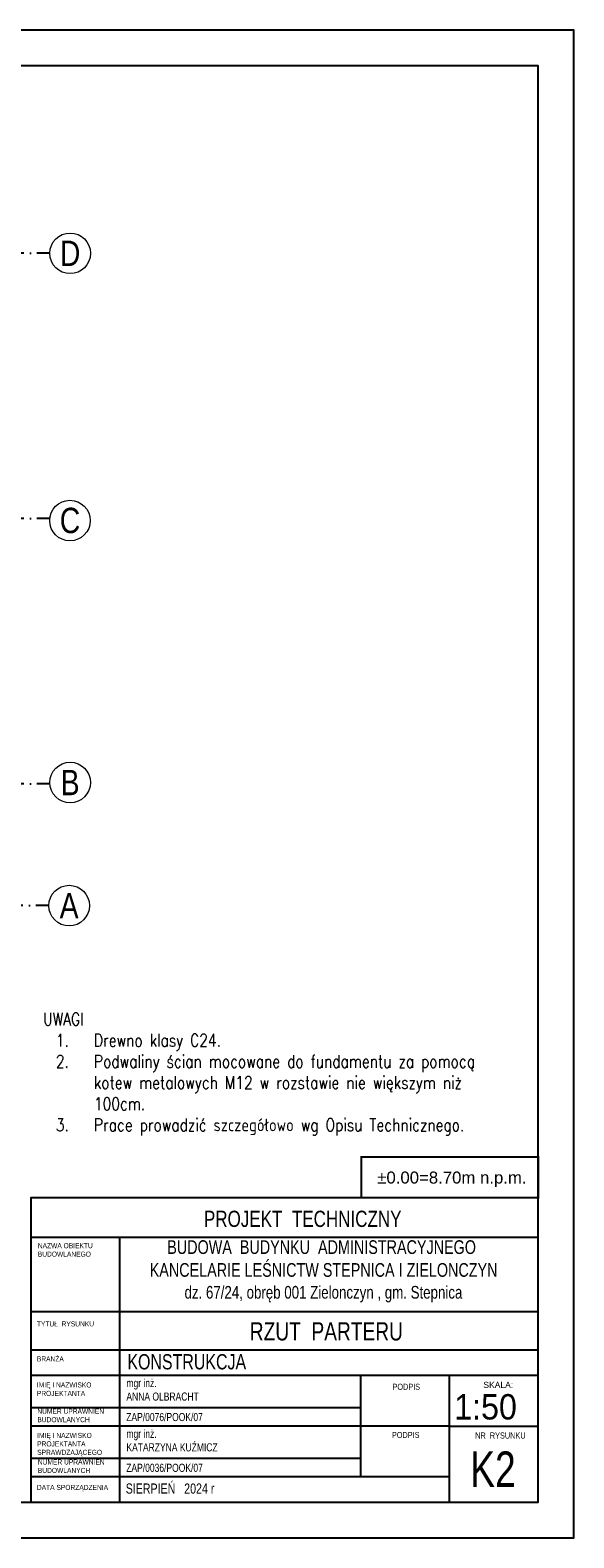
# Model space of a CAD drawing. Header units: inches. Extents: x 58893 to 70341, y -37691 to -31625.
# Tile 16 of 34: x 61759 to 62295, y -35263 to -33778. Entities that reach past the tile are written whole.
import ezdxf
from ezdxf.enums import TextEntityAlignment as Align

# ---------------------------------------------------------------- set-up
doc = ezdxf.new("R2010")
doc.units = ezdxf.units.IN
doc.header["$MEASUREMENT"] = 0
doc.linetypes.add('DASHDOT', pattern=[25.4, 12.7, -6.35, 0, -6.35])
doc.layers.add('_tabelka', color=4, linetype='Continuous')
doc.layers.add('Opisy', color=4, linetype='Continuous', lineweight=20)
doc.layers.add('Osie', color=6, linetype='DASHDOT', lineweight=15)
doc.styles.add('1-500', font='arial.ttf', dxfattribs={"width": 0.75, "height": 1.25})
doc.styles.add('1. Simplex', font='simplex.shx', dxfattribs={"width": 0.8})
doc.styles.add('Arial', font='arial.ttf')
doc.styles.add('Arial narrow', font='arial.ttf', dxfattribs={"width": 0.75})
doc.styles.add('STYL-1', font='arial.ttf', dxfattribs={"width": 0.75})

msp = doc.modelspace()

# ---------------------------------------------------------------- linework, layer by layer
at = {"layer": '_tabelka', "linetype": 'Continuous'}
for p, q in [((62260.021, -34927.954), (61760.021, -34927.954)), ((62260.021, -34967.017), (61760.021, -34967.017)), ((61847.521, -34967.017), (61847.521, -35227.954)), ((62260.021, -35040.454), (61760.021, -35040.454)), ((62260.021, -35040.454), (61760.021, -35040.454)), ((62260.021, -35077.954), (61760.021, -35077.954)), ((62260.021, -35102.954), (61760.021, -35102.954)), ((62085.021, -35202.954), (62085.021, -35102.954)), ((62172.521, -35227.954), (62172.521, -35102.954)), ((62085.021, -35134.954), (61760.021, -35134.954)), ((62172.521, -35152.954), (61760.021, -35152.954)), ((62172.521, -35152.954), (62260.021, -35152.954)), ((62085.021, -35184.954), (61760.021, -35184.954)), ((62172.521, -35202.954), (61760.021, -35202.954))]:
    msp.add_line(p, q, dxfattribs=at)
at = {"layer": '_tabelka', "linetype": 'Continuous', "ltscale": 10}
for points in [[(60195.021, -35262.954), (62295.021, -35262.954), (62295.021, -33777.954), (60195.021, -33777.954)], [(60295.021, -35227.954), (62260.021, -35227.954), (62260.021, -33812.954), (60295.021, -33812.954)]]:
    msp.add_lwpolyline(points, close=True, dxfattribs=at)
at = {"layer": '_tabelka', "color": 7, "const_width": 1.89}
msp.add_lwpolyline([(62085.608, -34927.954), (62260.021, -34927.954), (62260.021, -34887.942), (62085.608, -34887.942)], close=True, dxfattribs=at)
msp.add_lwpolyline([(62085.608, -34927.954), (62260.021, -34927.954), (62260.021, -34887.942), (62085.608, -34887.942)], close=True, dxfattribs=at)
at = {"layer": '_tabelka', "linetype": 'Continuous'}
msp.add_lwpolyline([(61760.021, -35227.954), (62260.021, -35227.954), (62260.021, -34927.954), (61760.021, -34927.954)], close=True, dxfattribs=at)
at = {"layer": 'Osie', "lineweight": -3}
for p, q in [((61778.786, -33997.762), (60379.649, -33997.762)), ((61778.749, -34258.907), (60379.384, -34258.907)), ((61778.786, -34520.262), (60379.649, -34520.262)), ((61777.792, -34640.257), (60378.656, -34640.257))]:
    msp.add_line(p, q, dxfattribs=at)
at = {"layer": 'Osie', "color": 4, "linetype": 'Continuous', "ltscale": 35}
for centre in [(61798.786, -33997.767), (61798.635, -34261.039), (61798.786, -34519.012), (61797.792, -34640.262)]:
    msp.add_circle(centre, 20, dxfattribs=at)

# ---------------------------------------------------------------- texts
at = {"layer": '_tabelka', "linetype": 'Continuous', "style": 'Arial narrow'}
msp.add_text('SKALA:', height=6, dxfattribs=at).set_placement((62205.882, -35109.289), align=Align.TOP_LEFT)
at = {"layer": '_tabelka', "linetype": 'Continuous', "style": 'Arial narrow', "width": 0.908571}
msp.add_text('1:50', height=25, dxfattribs=at).set_placement((62177.145, -35121.39), align=Align.TOP_LEFT)
at = {"layer": '_tabelka', "color": 7, "insert": (62174.885, -34909.847), "char_height": 11.81102, "width": 405.48931, "attachment_point": 5, "rotation": 360, "style": 'Arial'}
msp.add_mtext('±0.00=8.70m n.p.m.', dxfattribs=at)
at = {"layer": '_tabelka', "linetype": 'Continuous'}
for s, insert, char_height, width, attachment_point, style in [('PROJEKT  TECHNICZNY', (62027.927, -34940.742), 16, 627.98218, 2, 'Arial narrow'), ('{\\H0.75x;BUDOWA  BUDYNKU  ADMINISTRACYJNEGO\\P KANCELARIE LEŚNICTW STEPNICA I ZIELONCZYN\\P\\H0.9259x; dz. 67/24, obręb 001 Zielonczyn , gm. Stepnica}', (62046.53, -34969.851), 18, 597.29156, 2, '1-500'), ('NAZWA OBIEKTU\\PBUDOWLANEGO', (61766.946, -34972.692), 5, 277.17637, 1, 'Arial narrow'), ('TYTUŁ  RYSUNKU', (61766.04, -35049.723), 5, 277.17637, 1, 'Arial narrow'), ('RZUT  PARTERU', (62051.198, -35050.54), 18, 589.37616, 2, 'STYL-1'), ('BRANŻA', (61766.04, -35084.23), 5, 277.17637, 1, 'Arial narrow'), ('\\pxql;KONSTRUKCJA ', (62169.175, -35082.028), 15, 627.98218, 2, 'Arial narrow'), ('mgr inż.\\PANNA OLBRACHT', (61854.234, -35106.477), 8, 277.17637, 1, 'Arial narrow'), ('IMIĘ I NAZWISKO \\PPROJEKTANTA', (61766.04, -35109.837), 5, 277.17637, 1, 'Arial narrow'), ('PODPIS ', (62116.374, -35111.174), 6, 277.17637, 1, 'Arial narrow'), ('NUMER UPRAWNIEŃ \\PBUDOWLANYCH', (61766.485, -35135.7), 5, 277.17637, 1, 'Arial narrow'), ('IMIĘ I NAZWISKO \\PPROJEKTANTA\\PSPRAWDZAJĄCEGO', (61766.325, -35159.566), 5, 277.17637, 1, 'Arial narrow'), ('mgr inż.\\PKATARZYNA KUŹMICZ', (61854.234, -35156.477), 8, 277.17637, 1, 'Arial narrow'), ('PODPIS  ', (62115.805, -35158.628), 6, 277.17637, 1, 'Arial narrow'), ('NR  RYSUNKU', (62197.867, -35159.165), 6, 72.14614, 1, 'Arial narrow'), ('K2', (62192.891, -35177.89), 35, 65.0967, 1, 'Arial narrow'), ('NUMER UPRAWNIEŃ \\PBUDOWLANYCH', (61767.005, -35185.718), 5, 277.17637, 1, 'Arial narrow'), ('SIERPIEŃ   2024 r', (61853.524, -35209.382), 10, 277.17637, 1, 'Arial narrow'), ('DATA SPORZĄDZENIA', (61766.04, -35210.779), 5, 277.17637, 1, 'Arial narrow')]:
    msp.add_mtext(s, dxfattribs=dict(at, insert=insert, char_height=char_height, width=width, attachment_point=attachment_point, style=style))
at = {"layer": '_tabelka', "char_height": 8, "width": 277.17637, "attachment_point": 5, "style": 'Arial narrow'}
for s, insert in [('ZAP/0076/POOK/07', (61891.802, -35144.003)), ('ZAP/0036/POOK/07', (61891.802, -35194.003))]:
    msp.add_mtext(s, dxfattribs=dict(at, insert=insert))
at = {"layer": 'Opisy', "color": 7, "insert": (61772.229, -34866.644), "char_height": 12.5, "width": 476.5484, "attachment_point": 7, "style": '1. Simplex'}
msp.add_mtext('\\pxt4.6666;UWAGI\\P\\pi-3,l4,t4;1.^IDrewno klasy C24.\\P2.^IPodwaliny ścian mocowane do fundamentu za pomocą kotew metalowych M12 w rozstawie nie większym niż 100cm.{\\C0;\\P}3.^IPrace prowadzić szczegółowo wg Opisu Technicznego.', dxfattribs=at)
at = {"layer": 'Osie', "color": 7, "linetype": 'Continuous', "ltscale": 35, "char_height": 25, "width": 63.5564, "attachment_point": 5, "style": 'Arial'}
for s, insert in [('\\W0.8;D', (61798.786, -33997.767)), ('\\W0.8;C', (61798.635, -34261.039)), ('\\W0.8;B', (61798.786, -34519.012)), ('\\W0.8;A', (61797.792, -34640.262))]:
    msp.add_mtext(s, dxfattribs=dict(at, insert=insert))

doc.saveas('drawing.dxf')
